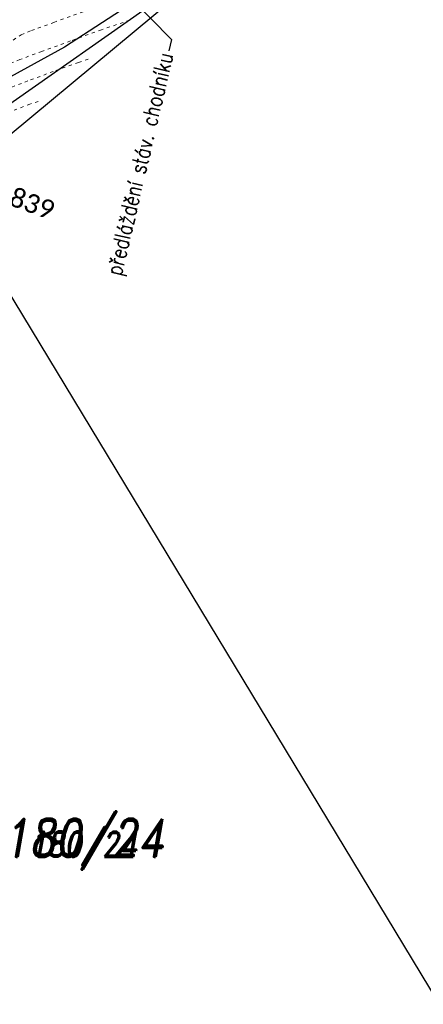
# Model space of a CAD drawing. Header units: feet. Extents: x -783217 to -782936, y -1044805 to -1043930.
# Tile 27 of 81: x -783058 to -783045, y -1044551 to -1044520. Entities that reach past the tile are written whole.
import ezdxf
from ezdxf import colors
from ezdxf.entities.mleader import LeaderData, LeaderLine
from ezdxf.enums import TextEntityAlignment as Align
from ezdxf.math import Vec2, Vec3

# ---------------------------------------------------------------- set-up
doc = ezdxf.new("R2010")
doc.units = ezdxf.units.FT
doc.header["$MEASUREMENT"] = 0
doc.linetypes.add('ACAD_ISO07W100', pattern=[3, 0, -3])
for name, color, linetype, lineweight in [('KN_hranice pozemků', 140, 'Continuous', 30), ('popis kan', 1, 'Continuous', 25), ('Vrstevnice', 250, 'ACAD_ISO07W100', 15)]:
    doc.layers.add(name, color=color, linetype=linetype, lineweight=lineweight)
for name, color, linetype in [('KN_POZEMKY 500', 140, 'Continuous'), ('KN_čísla pozemků', 140, 'Continuous'), ('POPISKY NOVÉ STA', 7, 'Continuous'), ('S_kabely NN', 92, 'SILVNNO'), ('Z_oploceni', 3, 'PLOTDRTL')]:
    doc.layers.add(name, color=color, linetype=linetype)
doc.styles.add('Legend', font='calibri.ttf')
doc.styles.add('RomanD', font='romand.shx', dxfattribs={"width": 0.7, "oblique": 10})
doc.styles.add('ROMANS', font='romans.shx', dxfattribs={"width": 0.8})
doc.linetypes.add('PLOTDRTL', pattern='A,5,[95,civil.shx,S=1,R=0,X=0,Y=0],5', length=10)
doc.linetypes.add('SILVNNO', pattern='A,7,-6.5,[28,civil.shx,S=1,R=0,X=0,Y=0],-6.5', length=20)

msp = doc.modelspace()

# ---------------------------------------------------------------- linework, layer by layer
at = {"layer": 'S_kabely NN', "ltscale": 0.2}
msp.add_lwpolyline([(-783049.05, -1044515.82), (-783051.97, -1044518.5), (-783056.14, -1044521.22), (-783058.81, -1044522.69)], dxfattribs=at)
at = {"layer": 'Vrstevnice', "ltscale": 0.04, "elevation": 301}
msp.add_lwpolyline([(-783056.971, -1044522.934), (-783057.23, -1044523.02), (-783057.831, -1044523.252)], dxfattribs=at)
at = {"layer": 'Z_oploceni', "ltscale": 0.5, "flags": 128}
msp.add_lwpolyline([(-783047.73, -1044515.72), (-783050.02, -1044517.47), (-783059.17, -1044525.08)], dxfattribs=at)

# ---------------------------------------------------------------- texts
at = {"layer": 'KN_POZEMKY 500', "linetype": 'Continuous', "style": 'RomanD', "oblique": 10, "width": 0.8}
msp.add_text('180/24', height=1.2, dxfattribs=at).set_placement((-783055.55, -1044546.83), align=Align.CENTER)
at = {"layer": 'KN_čísla pozemků', "linetype": 'Continuous', "style": 'RomanD', "oblique": 10, "width": 0.8}
msp.add_text('180/24', height=0.8, dxfattribs=at).set_placement((-783055.55, -1044546.83), align=Align.CENTER)

# ---------------------------------------------------------------- next in the draw order: texts
at = {"layer": 'popis kan', "ltscale": 0.5, "insert": (-783060.377, -1044524.663), "char_height": 0.6, "attachment_point": 1, "rotation": 339.8529, "style": 'Legend', "bg_fill": 3, "box_fill_scale": 1.1, "bg_fill_color": 256, "bg_fill_transparency": 0}
msp.add_mtext_dynamic_manual_height_columns('km0,19839', width=3.10135, gutter_width=3.75, heights=[0], dxfattribs=at)

# ---------------------------------------------------------------- next in the draw order: leaders
at = {"layer": 'POPISKY NOVÉ STA', "color": 1, "linetype": 'ByBlock', "lineweight": 13}
ml = msp.add_multileader_mtext('Standard', dxfattribs=at)
ml.set_content('předláždění stáv. chodníku', color=1, style='ROMANS')
ml.set_leader_properties()
ml.build(insert=Vec2(0, 0))
ml.multileader.update_dxf_attribs({"dogleg_length": 0.36, "arrow_head_size": 0.3})
ctx = ml.context
ctx.base_point, ctx.char_height, ctx.arrow_head_size, ctx.landing_gap_size, ctx.plane_origin, ctx.plane_x_axis, ctx.plane_y_axis = Vec3(-783054.747, -1044529.462), 0.5, 0.3, 0.09, Vec3(-783054.723, -1044517.849), Vec3(0.228351, 0.973579), Vec3(-0.973579, 0.228351)
ctx.text_align_type = 2
notes = []
notes.append((ctx, [(1, (1, 1, 0), (-783052.758, -1044520.981), (-0.228351, -0.973579), 0.36, [(0, [(-783056.06, -1044517.591)], 0, [])])]))
ctx.mtext.insert, ctx.mtext.text_direction, ctx.mtext.rotation, ctx.mtext.alignment, ctx.mtext.flow_direction = Vec3(-783053.185, -1044521.343), Vec3(0.228351, 0.973579), 1.340413, 3, 5
ctx.mtext.has_bg_fill, ctx.mtext.bg_color, ctx.mtext.bg_scale_factor, ctx.mtext.bg_transparency, ctx.mtext.use_window_bg_color = 1, -1027028792, 1.5, 0, 1
for ctx, leaders in notes:
    for number, flags, end, landing, length, lines in leaders:
        leader = LeaderData()
        leader.index, (leader.has_last_leader_line, leader.has_dogleg_vector, leader.attachment_direction) = number, flags
        leader.last_leader_point, leader.dogleg_vector, leader.dogleg_length = Vec3(end), Vec3(landing), length
        for number, points, colour, breaks in lines:
            line = LeaderLine()
            line.index, line.vertices, line.color, line.breaks = number, Vec3.list(points), colors.encode_raw_color(colour), breaks
            leader.lines.append(line)
        ctx.leaders.append(leader)

# ---------------------------------------------------------------- next in the draw order: linework, layer by layer
at = {"layer": 'KN_hranice pozemků', "linetype": 'Continuous'}
for p, q in [((-783047.25, -1044515.56), (-783059.23, -1044523.98)), ((-783059.4, -1044526.51), (-783035.54, -1044565.98))]:
    msp.add_line(p, q, dxfattribs=at)
at = {"layer": 'Vrstevnice', "ltscale": 0.04}
for points, elevation in [([(-783057.756, -1044520.996), (-783057.511, -1044520.826), (-783057.183, -1044520.695), (-783056.472, -1044520.434), (-783055.509, -1044520.089)], 300.4), ([(-783054.08, -1044520.362), (-783054.973, -1044520.674), (-783055.95, -1044521.023), (-783056.859, -1044521.354), (-783057.549, -1044521.612), (-783057.868, -1044521.741)], 300.6), ([(-783055.388, -1044521.603), (-783055.699, -1044521.705), (-783056.496, -1044521.99), (-783057.296, -1044522.289), (-783057.929, -1044522.533)], 300.8)]:
    msp.add_lwpolyline(points, dxfattribs=dict(at, elevation=elevation))

doc.saveas('drawing.dxf')
